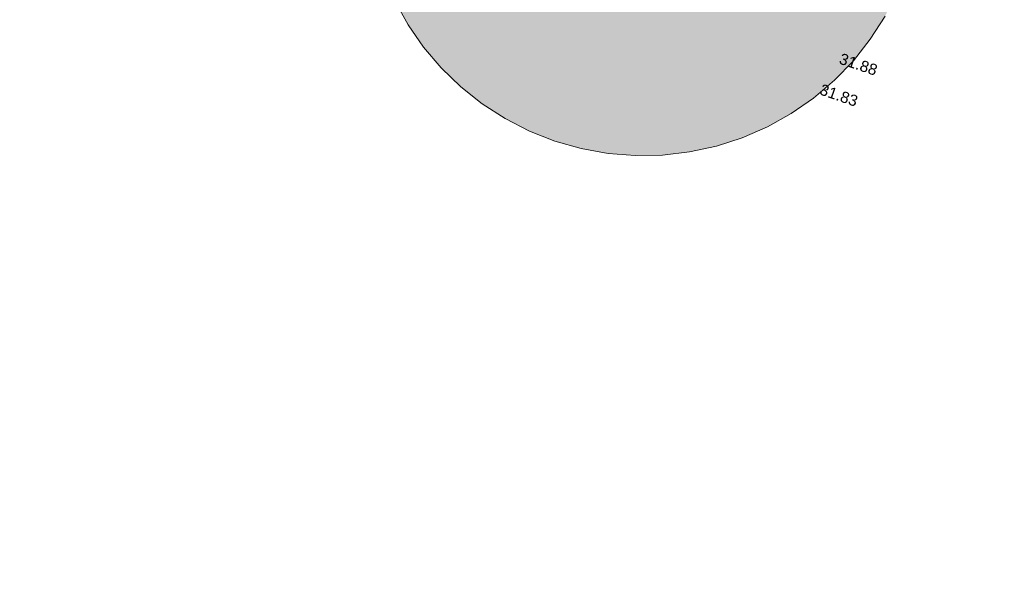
# Model space of a CAD drawing. Header units: metres. Extents: x -5203299 to 2078834, y 245743 to 5816291.
# Tile 83 of 256: x 366413 to 366445, y 5814025 to 5814043. Entities that reach past the tile are written whole.
import ezdxf

# ---------------------------------------------------------------- set-up
doc = ezdxf.new("R2010")
doc.units = ezdxf.units.M
doc.header["$LTSCALE"] = 0.5
doc.layers.add('01_CS-570-Pflanzung_Strauch', color=7, linetype='Continuous', lineweight=9, true_color=0xa3b35b)
doc.layers.add('30 -34 Innenwände- 4 Türen_Fenster', color=7, linetype='Continuous', lineweight=15, true_color=0x9955ff)
for name, color, linetype, lineweight in [('99.02_Vermesserplan-Höhe SWP', 7, 'Continuous', 18), ('CS_XREF_Straßenpl-Bestandsbäume', 7, 'Continuous', 9), ('Keine', 7, 'Continuous', 9)]:
    doc.layers.add(name, color=color, linetype=linetype, lineweight=lineweight)
doc.styles.add('Arial', font='arial.ttf')

# ---------------------------------------------------------------- blocks, each defined once
blk = doc.blocks.new('Gruppe-363')
at = {"layer": 'CS_XREF_Straßenpl-Bestandsbäume', "linetype": 'Continuous', "lineweight": 0}
blk.add_hatch(color=7, dxfattribs=at).paths.add_polyline_path([(366441.474, 5814050.739), (366441.745, 5814049.9), (366441.933, 5814049.037), (366442.035, 5814048.161), (366442.05, 5814047.278), (366441.979, 5814046.399), (366441.823, 5814045.53), (366441.581, 5814044.681), (366441.258, 5814043.86), (366440.856, 5814043.075), (366440.379, 5814042.332), (366439.831, 5814041.64), (366439.218, 5814041.005), (366438.546, 5814040.433), (366437.821, 5814039.93), (366437.05, 5814039.5), (366436.241, 5814039.148), (366435.401, 5814038.877), (366434.538, 5814038.69), (366433.662, 5814038.588), (366432.779, 5814038.572), (366431.9, 5814038.643), (366431.031, 5814038.8), (366430.182, 5814039.041), (366429.361, 5814039.365), (366428.576, 5814039.767), (366427.833, 5814040.244), (366427.141, 5814040.792), (366426.506, 5814041.405), (366425.935, 5814042.077), (366425.431, 5814042.802), (366425.002, 5814043.573), (366424.65, 5814044.382), (366424.379, 5814045.222), (366424.191, 5814046.084), (366424.089, 5814046.961), (366424.073, 5814047.843), (366424.144, 5814048.723), (366424.301, 5814049.591), (366424.543, 5814050.44), (366424.866, 5814051.261), (366425.268, 5814052.047), (366425.745, 5814052.789), (366426.293, 5814053.481), (366426.906, 5814054.116), (366427.578, 5814054.688), (366428.303, 5814055.191), (366429.074, 5814055.621), (366429.883, 5814055.973), (366430.723, 5814056.244), (366431.585, 5814056.432), (366432.462, 5814056.534), (366433.344, 5814056.549), (366434.224, 5814056.478), (366435.093, 5814056.321), (366435.941, 5814056.08), (366436.763, 5814055.757), (366437.548, 5814055.355), (366438.29, 5814054.877), (366438.982, 5814054.33), (366439.617, 5814053.717), (366440.189, 5814053.045), (366440.692, 5814052.32), (366441.122, 5814051.549)])
at = {"layer": 'CS_XREF_Straßenpl-Bestandsbäume', "flags": 128}
blk.add_lwpolyline([(366440.856, 5814043.075), (366440.379, 5814042.332), (366439.831, 5814041.64), (366439.218, 5814041.005), (366438.546, 5814040.433), (366437.821, 5814039.93), (366437.05, 5814039.5), (366436.241, 5814039.148), (366435.401, 5814038.877), (366434.538, 5814038.69), (366433.662, 5814038.588), (366432.779, 5814038.572), (366431.9, 5814038.643), (366431.031, 5814038.8), (366430.182, 5814039.041), (366429.361, 5814039.365), (366428.576, 5814039.767), (366427.833, 5814040.244), (366427.141, 5814040.792), (366426.506, 5814041.405), (366425.935, 5814042.077), (366425.431, 5814042.802), (366425.002, 5814043.573)], dxfattribs=at)
blk = doc.blocks.new('_25-01-10_187 KRA_CS_LP4_Außenanlagenplan (3D)')
at = {"layer": '01_CS-570-Pflanzung_Strauch', "lineweight": 9}
blk.add_open_spline([(366342.188, 5814094.749), (366342.188, 5814094.749), (366342.188, 5814094.748), (366341.18, 5814094.748), (366340.172, 5814094.748), (366337.334, 5814094.748), (366334.497, 5814094.748), (366334.497, 5814094.688), (366334.497, 5814094.628), (366327.722, 5814094.628), (366320.947, 5814094.628), (366332.127, 5814091.798), (366343.306, 5814088.967), (366363.214, 5814083.027), (366383.121, 5814077.087), (366392.075, 5814074.065), (366401.028, 5814071.043), (366401.077, 5814071.066), (366401.197, 5814071.058), (366401.242, 5814071.029), (366401.262, 5814071.103), (366401.436, 5814071.202), (366401.584, 5814071.161), (366401.683, 5814070.988), (366401.663, 5814070.914), (366401.73, 5814070.917), (366401.864, 5814070.82), (366401.883, 5814070.755), (366423.131, 5814063.583), (366444.38, 5814056.411), (366469.328, 5814048.306), (366494.275, 5814040.201), (366511.772, 5814034.486), (366529.269, 5814028.771), (366536.016, 5814026.579), (366542.762, 5814024.387), (366543.909, 5814024.027), (366547.451, 5814023.175), (366552.334, 5814022.693), (366557.237, 5814022.89), (366560.823, 5814023.534), (366561.989, 5814023.827), (366562.097, 5814024.538), (366562.672, 5814026.682), (366564.115, 5814029.365), (366566.145, 5814031.636), (366567.964, 5814032.908), (366568.596, 5814033.252), (366577.053, 5814039.361), (366588.011, 5814047.275), (366588.33, 5814047.652), (366588.437, 5814047.868), (366589.335, 5814049.708), (366590.234, 5814051.548), (366590.547, 5814052.203), (366590.86, 5814052.857), (366591.207, 5814053.602), (366591.554, 5814054.347), (366591.537, 5814054.346), (366591.519, 5814054.346), (366590.777, 5814054.346), (366590.035, 5814054.345), (366584.536, 5814049.284), (366574.442, 5814043.048), (366566.924, 5814041.125), (366561.371, 5814039.705), (366560.141, 5814038.987), (366556.047, 5814034.719), (366552.036, 5814030.538), (366550.863, 5814029.683), (366548.799, 5814029.209), (366546.724, 5814029.633), (366545.53, 5814030.459), (366542.363, 5814033.604), (366539.255, 5814036.689), (366538.584, 5814037.222), (366537.52, 5814037.723), (366536.368, 5814037.96), (366535.511, 5814037.936), (366530.553, 5814037.243), (366523.545, 5814036.262), (366515.289, 5814038.847), (366511.012, 5814042.373), (366509.564, 5814043.126), (366507.933, 5814043.204), (366505.218, 5814042.761), (366501.602, 5814043.299), (366500.192, 5814044.198), (366499.533, 5814044.601), (366498.58, 5814045.185), (366498.048, 5814045.431), (366490.414, 5814047.927), (366482.735, 5814050.439), (366481.965, 5814050.564), (366481.579, 5814050.566), (366478.113, 5814050.308), (366474.647, 5814050.049), (366457.571, 5814055.638), (366440.494, 5814061.226), (366439.185, 5814061.577), (366437.877, 5814061.927), (366430.977, 5814063.339), (366424.077, 5814064.752), (366404.184, 5814071.478), (366384.29, 5814078.204), (366367.443, 5814083.229), (366345.637, 5814089.734), (366345.039, 5814090.19), (366343.4, 5814092.811), (366342.188, 5814094.749)], degree=2, knots=[0, 0, 0, 0, 0, 0.000141, 0.000141, 0.000539, 0.000539, 0.000547, 0.000547, 0.001496, 0.001496, 0.003112, 0.003112, 0.006022, 0.006022, 0.007345, 0.007345, 0.007353, 0.00736, 0.00736, 0.007371, 0.007382, 0.007393, 0.007403, 0.007403, 0.007413, 0.007423, 0.007423, 0.010564, 0.010564, 0.014238, 0.014238, 0.016817, 0.016817, 0.01781, 0.01781, 0.017979, 0.018147, 0.018315, 0.018484, 0.018652, 0.018652, 0.018753, 0.018854, 0.018954, 0.019055, 0.019156, 0.019156, 0.020617, 0.021049, 0.021481, 0.021481, 0.025164, 0.025164, 0.02647, 0.02647, 0.027947, 0.027947, 0.027978, 0.027978, 0.029314, 0.029314, 0.042755, 0.056196, 0.073617, 0.078989, 0.08436, 0.098069, 0.103053, 0.108037, 0.113021, 0.118005, 0.122989, 0.135978, 0.140624, 0.145269, 0.149915, 0.154561, 0.159207, 0.176458, 0.19016, 0.203863, 0.217565, 0.231267, 0.244969, 0.258672, 0.272374, 0.272374, 0.278705, 0.281536, 0.284367, 0.292494, 0.29539, 0.298285, 0.298285, 0.324378, 0.324378, 0.459262, 0.459262, 0.469433, 0.469433, 0.522304, 0.522304, 0.679949, 0.679949, 0.81193, 0.850775, 0.889621, 1, 1, 1], dxfattribs=at)
at = {"layer": 'CS_XREF_Straßenpl-Bestandsbäume', "color": 7}
blk.add_blockref('Gruppe-363', (0, 0), dxfattribs=at)
blk = doc.blocks.new('_23-07-06_Massenplan_TB_Weiterführende Schule (3D)')
at = {"layer": '99.02_Vermesserplan-Höhe SWP', "color": 7, "char_height": 0.36, "line_spacing_factor": 0.251004, "style": 'Arial'}
for s, insert, attachment_point, rotation in [('31.88', (-152.75, -164.015), 2, 341.2767), ('31.83', (-153.975, -164.808), 1, 340.8512)]:
    blk.add_mtext(s, dxfattribs=dict(at, insert=insert, attachment_point=attachment_point, rotation=rotation))

msp = doc.modelspace()

# ---------------------------------------------------------------- block references
at = {"layer": '30 -34 Innenwände- 4 Türen_Fenster', "color": 1}
msp.add_blockref('_25-01-10_187 KRA_CS_LP4_Außenanlagenplan (3D)', (0, 0), dxfattribs=at)

# ---------------------------------------------------------------- next in the draw order: block references
at = {"layer": 'Keine', "color": 1}
msp.add_blockref('_23-07-06_Massenplan_TB_Weiterführende Schule (3D)', (366592.803, 5814205.708), dxfattribs=at)

doc.saveas('drawing.dxf')
